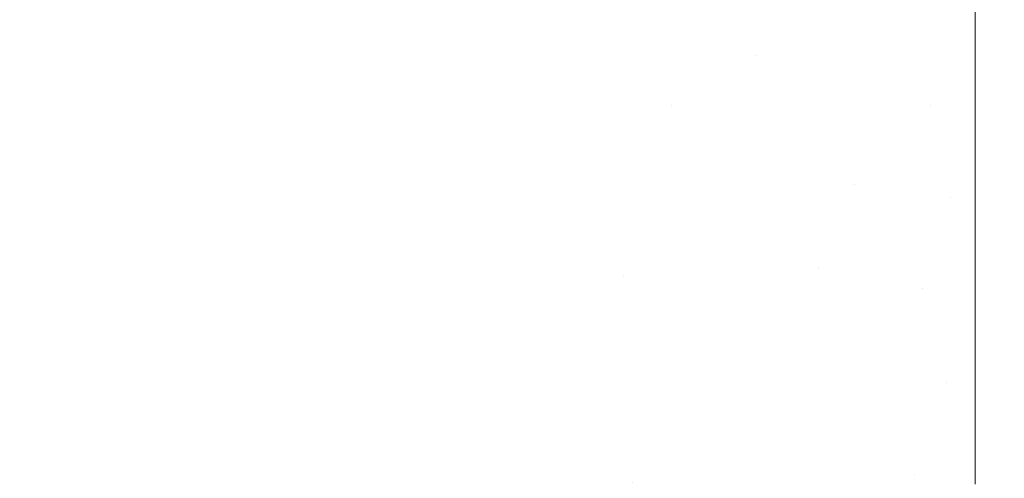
# Model space of a CAD drawing. Header units: centimetres. Extents: x -17.1 to 18.2, y 3.4 to 5.2.
# Tile 31 of 256: x -17.03996 to -17.01971, y 3.47026 to 3.47969. Entities that reach past the tile are written whole.
import ezdxf

# ---------------------------------------------------------------- set-up
doc = ezdxf.new("R2010")
doc.units = ezdxf.units.CM
doc.header["$LTSCALE"] = 2.54
doc.layers.add('Lucido design-1', color=7, linetype='Continuous')

# ---------------------------------------------------------------- blocks, each defined once
blk = doc.blocks.new('Gruppo-4-1')
at = {"color": 7, "linetype": 'Continuous', "lineweight": 9}
for points, invisible_edges in [([(-17.021155, 3.479781, -1872.217632), (-17.020308, 3.478568, -1872.217884), (-17.020308, 3.482847, -1872.217033)], 9), ([(-17.020308, 3.482847, -1872.217033), (-17.020308, 3.478568, -1872.217884), (18.147234, 3.478568, -1872.217884), (18.147234, 3.479745, -1872.21765)], 10), ([(18.147234, 3.482847, -1873.013995), (18.147234, 3.478568, -1873.013144), (-17.020308, 3.478568, -1873.013144), (-17.020308, 3.479745, -1873.013378)], 10), ([(-17.030161, 3.48113, -1872.218486), (-17.030846, 3.481982, -1872.218486), (-17.03167, 3.480556, -1872.218977), (-17.030932, 3.479637, -1872.218977)], 15), ([(-17.030932, 3.479637, -1873.012051), (-17.03167, 3.480556, -1873.012051), (-17.030846, 3.481982, -1873.012543), (-17.030161, 3.48113, -1873.012543)], 15), ([(-17.028015, 3.481161, -1872.218038), (-17.028727, 3.481861, -1872.218038), (-17.029433, 3.480321, -1872.218486), (-17.028662, 3.479563, -1872.218486)], 15), ([(-17.028015, 3.481161, -1873.012991), (-17.028662, 3.479563, -1873.012543), (-17.029433, 3.480321, -1873.012543), (-17.028727, 3.481861, -1873.012991)], 15), ([(-17.033241, 3.480145, -1872.219514), (-17.032502, 3.479116, -1872.219514), (-17.03167, 3.480556, -1872.218977), (-17.032359, 3.481515, -1872.218977)], 15), ([(-17.032359, 3.481515, -1873.012051), (-17.03167, 3.480556, -1873.012051), (-17.032502, 3.479116, -1873.011514), (-17.033241, 3.480145, -1873.011514)], 15), ([(-17.025664, 3.479405, -1872.218038), (-17.02522, 3.481132, -1872.217632), (-17.025969, 3.481611, -1872.217632), (-17.026481, 3.479927, -1872.218038)], 15), ([(-17.026481, 3.479927, -1873.012991), (-17.025969, 3.481611, -1873.013396), (-17.02522, 3.481132, -1873.013396), (-17.025664, 3.479405, -1873.012991)], 15), ([(-17.03996, 3.480167, -1872.222145), (-17.039281, 3.478727, -1872.222145), (-17.038235, 3.479911, -1872.221412), (-17.038877, 3.481272, -1872.221412)], 15), ([(-17.038877, 3.481272, -1873.009616), (-17.038235, 3.479911, -1873.009616), (-17.039281, 3.478727, -1873.008883), (-17.03996, 3.480167, -1873.008883)], 15), ([(-17.036534, 3.479822, -1872.22073), (-17.037196, 3.481088, -1872.22073), (-17.038235, 3.479911, -1872.221412), (-17.037532, 3.478568, -1872.221412)], 15), ([(-17.037532, 3.478568, -1873.009616), (-17.038235, 3.479911, -1873.009616), (-17.037196, 3.481088, -1873.010298), (-17.036534, 3.479822, -1873.010298)], 15), ([(-17.036534, 3.479822, -1872.22073), (-17.035812, 3.47858, -1872.22073), (-17.034866, 3.4799, -1872.220098), (-17.035544, 3.481066, -1872.220098)], 15), ([(-17.035544, 3.481066, -1873.01093), (-17.034866, 3.4799, -1873.01093), (-17.035812, 3.47858, -1873.010298), (-17.036534, 3.479822, -1873.010298)], 15), ([(-17.033241, 3.480145, -1872.219514), (-17.033928, 3.481209, -1872.219514), (-17.034866, 3.4799, -1872.220098), (-17.034132, 3.478763, -1872.220098)], 15), ([(-17.034866, 3.4799, -1873.01093), (-17.033928, 3.481209, -1873.011514), (-17.033241, 3.480145, -1873.011514), (-17.034132, 3.478763, -1873.01093)], 15), ([(-17.030932, 3.479637, -1872.218977), (-17.030147, 3.478765, -1872.218977), (-17.029433, 3.480321, -1872.218486), (-17.030161, 3.48113, -1872.218486)], 15), ([(-17.030161, 3.48113, -1873.012543), (-17.029433, 3.480321, -1873.012543), (-17.030147, 3.478765, -1873.012051), (-17.030932, 3.479637, -1873.012051)], 15), ([(-17.028662, 3.479563, -1872.218486), (-17.02785, 3.478862, -1872.218486), (-17.027266, 3.480515, -1872.218038), (-17.028015, 3.481161, -1872.218038)], 15), ([(-17.027266, 3.480515, -1873.012991), (-17.02785, 3.478862, -1873.012543), (-17.028662, 3.479563, -1873.012543), (-17.028015, 3.481161, -1873.012991)], 15), ([(-17.024819, 3.478953, -1872.218038), (-17.024444, 3.480717, -1872.217632), (-17.02522, 3.481132, -1872.217632), (-17.025664, 3.479405, -1872.218038)], 15), ([(-17.025664, 3.479405, -1873.012991), (-17.02522, 3.481132, -1873.013396), (-17.024835, 3.480916, -1873.013396), (-17.025245, 3.47917, -1873.012991)], 15), ([(-17.025245, 3.47917, -1873.012991), (-17.024835, 3.480916, -1873.013396), (-17.024444, 3.480717, -1873.013396), (-17.024819, 3.478953, -1873.012991)], 15), ([(-17.023948, 3.478575, -1872.218038), (-17.023646, 3.480371, -1872.217632), (-17.024444, 3.480717, -1872.217632), (-17.024819, 3.478953, -1872.218038)], 15), ([(-17.024819, 3.478953, -1873.012991), (-17.024444, 3.480717, -1873.013396), (-17.024048, 3.480535, -1873.013396)], 11), ([(-17.030932, 3.479637, -1872.218977), (-17.03167, 3.480556, -1872.218977), (-17.032502, 3.479116, -1872.219514), (-17.03171, 3.47813, -1872.219514)], 15), ([(-17.03171, 3.47813, -1873.011514), (-17.032502, 3.479116, -1873.011514), (-17.03167, 3.480556, -1873.012051), (-17.030932, 3.479637, -1873.012051)], 15), ([(-17.027266, 3.480515, -1872.218038), (-17.02785, 3.478862, -1872.218486), (-17.026999, 3.478225, -1872.218486), (-17.026481, 3.479927, -1872.218038)], 15), ([(-17.026481, 3.479927, -1873.012991), (-17.026999, 3.478225, -1873.012543), (-17.02785, 3.478862, -1873.012543), (-17.027266, 3.480515, -1873.012991)], 15), ([(-17.024048, 3.480535, -1873.013396), (-17.024728, 3.476954, -1873.012543), (-17.024819, 3.478953, -1873.012991)], 11), ([(-17.024048, 3.480535, -1873.013396), (-17.023646, 3.480371, -1873.013396), (-17.024253, 3.47676, -1873.012543), (-17.024728, 3.476954, -1873.012543)], 15), ([(-17.029315, 3.477948, -1872.218977), (-17.028662, 3.479563, -1872.218486), (-17.029433, 3.480321, -1872.218486), (-17.030147, 3.478765, -1872.218977)], 15), ([(-17.030147, 3.478765, -1873.012051), (-17.029433, 3.480321, -1873.012543), (-17.028662, 3.479563, -1873.012543), (-17.029315, 3.477948, -1873.012051)], 15), ([(-17.023773, 3.476588, -1873.012543), (-17.024253, 3.47676, -1873.012543), (-17.023646, 3.480371, -1873.013396), (-17.023239, 3.480225, -1873.013396)], 15), ([(-17.023056, 3.478278, -1872.218038), (-17.022828, 3.480098, -1872.217632), (-17.023646, 3.480371, -1872.217632), (-17.023948, 3.478575, -1872.218038)], 15), ([(-17.040334, 3.477534, -1872.222932), (-17.039281, 3.478727, -1872.222145), (-17.03996, 3.480167, -1872.222145), (-17.041051, 3.479054, -1872.222932)], 15), ([(-17.03996, 3.480167, -1873.008883), (-17.039281, 3.478727, -1873.008883), (-17.040334, 3.477534, -1873.008096), (-17.041051, 3.479054, -1873.008096)], 15), ([(-17.034132, 3.478763, -1872.220098), (-17.033342, 3.477663, -1872.220098), (-17.032502, 3.479116, -1872.219514), (-17.033241, 3.480145, -1872.219514)], 15), ([(-17.034132, 3.478763, -1873.01093), (-17.033241, 3.480145, -1873.011514), (-17.032502, 3.479116, -1873.011514), (-17.033342, 3.477663, -1873.01093)], 15), ([(-17.023239, 3.480225, -1873.013396), (-17.022828, 3.480098, -1873.013396), (-17.023287, 3.476437, -1873.012543), (-17.023773, 3.476588, -1873.012543)], 15), ([(-17.022797, 3.476309, -1873.012543), (-17.023287, 3.476437, -1873.012543), (-17.022828, 3.480098, -1873.013396), (-17.022414, 3.47999, -1873.013396)], 15), ([(-17.022149, 3.478062, -1872.218038), (-17.021997, 3.479901, -1872.217632), (-17.022828, 3.480098, -1872.217632), (-17.023056, 3.478278, -1872.218038)], 15), ([(-17.037532, 3.478568, -1872.221412), (-17.038235, 3.479911, -1872.221412), (-17.039281, 3.478727, -1872.222145), (-17.038537, 3.477305, -1872.222145)], 15), ([(-17.038537, 3.477305, -1873.008883), (-17.039281, 3.478727, -1873.008883), (-17.038235, 3.479911, -1873.009616), (-17.037532, 3.478568, -1873.009616)], 15), ([(-17.037532, 3.478568, -1872.221412), (-17.036766, 3.477249, -1872.221412), (-17.035812, 3.47858, -1872.22073), (-17.036534, 3.479822, -1872.22073)], 15), ([(-17.036534, 3.479822, -1873.010298), (-17.035812, 3.47858, -1873.010298), (-17.036766, 3.477249, -1873.009616), (-17.037532, 3.478568, -1873.009616)], 15), ([(-17.034132, 3.478763, -1872.220098), (-17.034866, 3.4799, -1872.220098), (-17.035812, 3.47858, -1872.22073), (-17.03503, 3.477369, -1872.22073)], 15), ([(-17.034132, 3.478763, -1873.01093), (-17.03503, 3.477369, -1873.010298), (-17.035812, 3.47858, -1873.010298), (-17.034866, 3.4799, -1873.01093)], 15), ([(-17.026481, 3.479927, -1872.218038), (-17.026999, 3.478225, -1872.218486), (-17.026114, 3.477659, -1872.218486), (-17.025664, 3.479405, -1872.218038)], 15), ([(-17.026561, 3.477933, -1873.012543), (-17.026999, 3.478225, -1873.012543), (-17.026481, 3.479927, -1873.012991), (-17.025664, 3.479405, -1873.012991)], 15), ([(-17.022414, 3.47999, -1873.013396), (-17.021997, 3.479901, -1873.013396), (-17.022304, 3.476204, -1873.012543), (-17.022797, 3.476309, -1873.012543)], 15), ([(-17.021808, 3.476122, -1873.012543), (-17.022304, 3.476204, -1873.012543), (-17.021997, 3.479901, -1873.013396), (-17.021577, 3.479831, -1873.013396)], 15), ([(-17.021232, 3.477932, -1872.218038), (-17.021155, 3.479781, -1872.217632), (-17.021997, 3.479901, -1872.217632), (-17.022149, 3.478062, -1872.218038)], 15), ([(-17.021577, 3.479831, -1873.013396), (-17.021155, 3.479781, -1873.013396), (-17.021309, 3.476063, -1873.012543), (-17.021808, 3.476122, -1873.012543)], 15), ([(-17.03171, 3.47813, -1872.219514), (-17.030867, 3.477194, -1872.219514), (-17.030147, 3.478765, -1872.218977), (-17.030932, 3.479637, -1872.218977)], 15), ([(-17.030932, 3.479637, -1873.012051), (-17.030147, 3.478765, -1873.012051), (-17.030867, 3.477194, -1873.011514), (-17.03171, 3.47813, -1873.011514)], 15), ([(-17.020809, 3.476027, -1873.012543), (-17.021309, 3.476063, -1873.012543), (-17.021155, 3.479781, -1873.013396), (-17.020732, 3.479751, -1873.013396)], 15), ([(-17.020308, 3.478568, -1872.217884), (-17.021155, 3.479781, -1872.217632), (-17.021232, 3.477932, -1872.218038)], 11), ([(-17.020809, 3.476027, -1873.012543), (-17.020732, 3.479751, -1873.013396), (-17.020308, 3.478568, -1873.013144)], 11), ([(-17.020732, 3.479751, -1873.013396), (-17.020308, 3.479745, -1873.013378), (-17.020308, 3.478568, -1873.013144)], 9), ([(-17.02844, 3.477192, -1872.218977), (-17.02785, 3.478862, -1872.218486), (-17.028662, 3.479563, -1872.218486), (-17.029315, 3.477948, -1872.218977)], 15), ([(-17.029315, 3.477948, -1873.012051), (-17.028662, 3.479563, -1873.012543), (-17.02785, 3.478862, -1873.012543), (-17.02844, 3.477192, -1873.012051)], 15), ([(-17.025664, 3.479405, -1873.012991), (-17.026114, 3.477659, -1873.012543), (-17.026561, 3.477933, -1873.012543)], 11), ([(-17.025664, 3.479405, -1872.218038), (-17.026114, 3.477659, -1872.218486), (-17.025197, 3.477169, -1872.218486), (-17.024819, 3.478953, -1872.218038)], 15), ([(-17.025245, 3.47917, -1873.012991), (-17.025659, 3.477404, -1873.012543), (-17.026114, 3.477659, -1873.012543), (-17.025664, 3.479405, -1873.012991)], 15), ([(-17.032496, 3.476609, -1872.220098), (-17.03171, 3.47813, -1872.219514), (-17.032502, 3.479116, -1872.219514), (-17.033342, 3.477663, -1872.220098)], 15), ([(-17.033342, 3.477663, -1873.01093), (-17.032502, 3.479116, -1873.011514), (-17.03171, 3.47813, -1873.011514), (-17.032496, 3.476609, -1873.01093)], 15), ([(-17.024819, 3.478953, -1873.012991), (-17.025197, 3.477169, -1873.012543), (-17.025659, 3.477404, -1873.012543), (-17.025245, 3.47917, -1873.012991)], 15), ([(-17.027523, 3.476506, -1872.218977), (-17.026999, 3.478225, -1872.218486), (-17.02785, 3.478862, -1872.218486), (-17.02844, 3.477192, -1872.218977)], 15), ([(-17.02844, 3.477192, -1873.012051), (-17.02785, 3.478862, -1873.012543), (-17.026999, 3.478225, -1873.012543), (-17.027523, 3.476506, -1873.012051)], 15), ([(-17.024819, 3.478953, -1872.218038), (-17.025197, 3.477169, -1872.218486), (-17.024253, 3.47676, -1872.218486), (-17.023948, 3.478575, -1872.218038)], 15), ([(-17.024728, 3.476954, -1873.012543), (-17.025197, 3.477169, -1873.012543), (-17.024819, 3.478953, -1873.012991)], 11), ([(-17.039549, 3.476033, -1872.222932), (-17.038537, 3.477305, -1872.222145), (-17.039281, 3.478727, -1872.222145), (-17.040334, 3.477534, -1872.222932)], 15), ([(-17.040334, 3.477534, -1873.008096), (-17.039281, 3.478727, -1873.008883), (-17.038537, 3.477305, -1873.008883), (-17.039549, 3.476033, -1873.008096)], 15), ([(-17.03503, 3.477369, -1872.22073), (-17.034189, 3.476198, -1872.22073), (-17.033342, 3.477663, -1872.220098), (-17.034132, 3.478763, -1872.220098)], 15), ([(-17.033342, 3.477663, -1873.01093), (-17.034189, 3.476198, -1873.010298), (-17.03503, 3.477369, -1873.010298), (-17.034132, 3.478763, -1873.01093)], 15), ([(-17.030147, 3.478765, -1872.218977), (-17.030867, 3.477194, -1872.219514), (-17.029975, 3.476317, -1872.219514), (-17.029315, 3.477948, -1872.218977)], 15), ([(-17.029315, 3.477948, -1873.012051), (-17.029975, 3.476317, -1873.011514), (-17.030867, 3.477194, -1873.011514), (-17.030147, 3.478765, -1873.012051)], 15), ([(-17.038537, 3.477305, -1872.222145), (-17.037726, 3.475909, -1872.222145), (-17.036766, 3.477249, -1872.221412), (-17.037532, 3.478568, -1872.221412)], 15), ([(-17.037532, 3.478568, -1873.009616), (-17.036766, 3.477249, -1873.009616), (-17.037726, 3.475909, -1873.008883), (-17.038537, 3.477305, -1873.008883)], 15), ([(-17.035936, 3.475964, -1872.221412), (-17.03503, 3.477369, -1872.22073), (-17.035812, 3.47858, -1872.22073), (-17.036766, 3.477249, -1872.221412)], 15), ([(-17.036766, 3.477249, -1873.009616), (-17.035812, 3.47858, -1873.010298), (-17.03503, 3.477369, -1873.010298), (-17.035936, 3.475964, -1873.009616)], 15), ([(-17.023948, 3.478575, -1872.218038), (-17.024253, 3.47676, -1872.218486), (-17.023287, 3.476437, -1872.218486), (-17.023056, 3.478278, -1872.218038)], 15), ([(-17.021232, 3.477932, -1872.218038), (-17.021309, 3.476063, -1872.218486), (-17.020308, 3.47433, -1872.218921), (-17.020308, 3.478568, -1872.217884)], 11), ([(-17.020308, 3.478568, -1873.013144), (-17.020308, 3.47433, -1873.012107), (-17.020809, 3.476027, -1873.012543)], 10), ([(-17.020308, 3.47433, -1872.218921), (18.147234, 3.47433, -1872.218921), (18.147234, 3.478568, -1872.217884), (-17.020308, 3.478568, -1872.217884)], 5), ([(18.147234, 3.47433, -1873.012107), (-17.020308, 3.47433, -1873.012107), (-17.020308, 3.478568, -1873.013144), (18.147234, 3.478568, -1873.013144)], 5), ([(-17.026568, 3.475895, -1872.218977), (-17.026114, 3.477659, -1872.218486), (-17.026999, 3.478225, -1872.218486), (-17.027523, 3.476506, -1872.218977)], 15), ([(-17.027523, 3.476506, -1873.012051), (-17.026999, 3.478225, -1873.012543), (-17.026561, 3.477933, -1873.012543), (-17.02705, 3.476191, -1873.012051)], 15), ([(-17.023056, 3.478278, -1872.218038), (-17.023287, 3.476437, -1872.218486), (-17.022304, 3.476204, -1872.218486), (-17.022149, 3.478062, -1872.218038)], 15), ([(-17.031595, 3.475609, -1872.220098), (-17.030867, 3.477194, -1872.219514), (-17.03171, 3.47813, -1872.219514), (-17.032496, 3.476609, -1872.220098)], 15), ([(-17.032496, 3.476609, -1873.01093), (-17.03171, 3.47813, -1873.011514), (-17.030867, 3.477194, -1873.011514), (-17.031595, 3.475609, -1873.01093)], 15), ([(-17.022149, 3.478062, -1872.218038), (-17.022304, 3.476204, -1872.218486), (-17.021309, 3.476063, -1872.218486), (-17.021232, 3.477932, -1872.218038)], 15), ([(-17.029315, 3.477948, -1872.218977), (-17.029975, 3.476317, -1872.219514), (-17.029035, 3.475506, -1872.219514), (-17.02844, 3.477192, -1872.218977)], 15), ([(-17.02844, 3.477192, -1873.012051), (-17.029035, 3.475506, -1873.011514), (-17.029975, 3.476317, -1873.011514), (-17.029315, 3.477948, -1873.012051)], 15), ([(-17.02705, 3.476191, -1873.012051), (-17.026561, 3.477933, -1873.012543), (-17.026114, 3.477659, -1873.012543), (-17.026568, 3.475895, -1873.012051)], 15), ([(-17.033342, 3.477663, -1872.220098), (-17.034189, 3.476198, -1872.22073), (-17.033288, 3.475075, -1872.22073), (-17.032496, 3.476609, -1872.220098)], 15), ([(-17.032496, 3.476609, -1873.01093), (-17.033288, 3.475075, -1873.010298), (-17.034189, 3.476198, -1873.010298), (-17.033342, 3.477663, -1873.01093)], 15), ([(-17.025579, 3.475367, -1872.218977), (-17.025197, 3.477169, -1872.218486), (-17.026114, 3.477659, -1872.218486), (-17.026568, 3.475895, -1872.218977)], 15), ([(-17.026568, 3.475895, -1873.012051), (-17.026114, 3.477659, -1873.012543), (-17.025659, 3.477404, -1873.012543), (-17.026078, 3.47562, -1873.012051)], 15), ([(-17.040334, 3.477534, -1872.222932), (-17.041393, 3.476335, -1872.223773), (-17.040566, 3.474755, -1872.223773), (-17.039549, 3.476033, -1872.222932)], 15), ([(-17.039549, 3.476033, -1873.008096), (-17.040566, 3.474755, -1873.007255), (-17.041393, 3.476335, -1873.007255), (-17.040334, 3.477534, -1873.008096)], 15), ([(-17.026078, 3.47562, -1873.012051), (-17.025659, 3.477404, -1873.012543), (-17.025197, 3.477169, -1873.012543), (-17.025579, 3.475367, -1873.012051)], 15), ([(-17.038693, 3.47456, -1872.222932), (-17.037726, 3.475909, -1872.222145), (-17.038537, 3.477305, -1872.222145), (-17.039549, 3.476033, -1872.222932)], 15), ([(-17.039549, 3.476033, -1873.008096), (-17.038537, 3.477305, -1873.008883), (-17.037726, 3.475909, -1873.008883), (-17.038693, 3.47456, -1873.008096)], 15), ([(-17.036766, 3.477249, -1872.221412), (-17.037726, 3.475909, -1872.222145), (-17.036848, 3.474548, -1872.222145), (-17.035936, 3.475964, -1872.221412)], 15), ([(-17.035936, 3.475964, -1873.009616), (-17.036848, 3.474548, -1873.008883), (-17.037726, 3.475909, -1873.008883), (-17.036766, 3.477249, -1873.009616)], 15), ([(-17.035043, 3.47472, -1872.221412), (-17.034189, 3.476198, -1872.22073), (-17.03503, 3.477369, -1872.22073), (-17.035936, 3.475964, -1872.221412)], 15), ([(-17.035936, 3.475964, -1873.009616), (-17.03503, 3.477369, -1873.010298), (-17.034189, 3.476198, -1873.010298), (-17.035043, 3.47472, -1873.009616)], 15), ([(-17.030641, 3.474671, -1872.220098), (-17.029975, 3.476317, -1872.219514), (-17.030867, 3.477194, -1872.219514), (-17.031595, 3.475609, -1872.220098)], 15), ([(-17.031595, 3.475609, -1873.01093), (-17.030867, 3.477194, -1873.011514), (-17.029975, 3.476317, -1873.011514), (-17.030641, 3.474671, -1873.01093)], 15), ([(-17.02844, 3.477192, -1872.218977), (-17.029035, 3.475506, -1872.219514), (-17.028051, 3.474769, -1872.219514), (-17.027523, 3.476506, -1872.218977)], 15), ([(-17.027523, 3.476506, -1873.012051), (-17.028051, 3.474769, -1873.011514), (-17.029035, 3.475506, -1873.011514), (-17.02844, 3.477192, -1873.012051)], 15), ([(-17.024562, 3.474926, -1872.218977), (-17.024253, 3.47676, -1872.218486), (-17.025197, 3.477169, -1872.218486), (-17.025579, 3.475367, -1872.218977)], 15), ([(-17.025579, 3.475367, -1873.012051), (-17.025197, 3.477169, -1873.012543), (-17.024728, 3.476954, -1873.012543), (-17.025074, 3.475135, -1873.012051)], 15), ([(-17.025074, 3.475135, -1873.012051), (-17.024728, 3.476954, -1873.012543), (-17.024253, 3.47676, -1873.012543), (-17.024562, 3.474926, -1873.012051)], 15), ([(-17.032496, 3.476609, -1872.220098), (-17.033288, 3.475075, -1872.22073), (-17.032328, 3.47401, -1872.22073), (-17.031595, 3.475609, -1872.220098)], 15), ([(-17.031595, 3.475609, -1873.01093), (-17.032328, 3.47401, -1873.010298), (-17.033288, 3.475075, -1873.010298), (-17.032496, 3.476609, -1873.01093)], 15), ([(-17.02352, 3.474578, -1872.218977), (-17.023287, 3.476437, -1872.218486), (-17.024253, 3.47676, -1872.218486), (-17.024562, 3.474926, -1872.218977)], 15), ([(-17.024562, 3.474926, -1873.012051), (-17.024253, 3.47676, -1873.012543), (-17.023773, 3.476588, -1873.012543), (-17.024043, 3.47474, -1873.012051)], 15), ([(-17.024043, 3.47474, -1873.012051), (-17.023773, 3.476588, -1873.012543), (-17.023287, 3.476437, -1873.012543), (-17.02352, 3.474578, -1873.012051)], 15), ([(-17.027523, 3.476506, -1872.218977), (-17.028051, 3.474769, -1872.219514), (-17.027026, 3.474114, -1872.219514), (-17.026568, 3.475895, -1872.218977)], 15), ([(-17.02705, 3.476191, -1873.012051), (-17.027544, 3.474431, -1873.011514), (-17.028051, 3.474769, -1873.011514), (-17.027523, 3.476506, -1873.012051)], 15), ([(-17.02246, 3.474326, -1872.218977), (-17.022304, 3.476204, -1872.218486), (-17.023287, 3.476437, -1872.218486), (-17.02352, 3.474578, -1872.218977)], 15), ([(-17.02352, 3.474578, -1873.012051), (-17.023287, 3.476437, -1873.012543), (-17.022797, 3.476309, -1873.012543)], 11), ([(-17.034086, 3.473529, -1872.221412), (-17.033288, 3.475075, -1872.22073), (-17.034189, 3.476198, -1872.22073), (-17.035043, 3.47472, -1872.221412)], 15), ([(-17.035043, 3.47472, -1873.009616), (-17.034189, 3.476198, -1873.010298), (-17.033288, 3.475075, -1873.010298), (-17.034086, 3.473529, -1873.009616)], 15), ([(-17.029636, 3.473804, -1872.220098), (-17.029035, 3.475506, -1872.219514), (-17.029975, 3.476317, -1872.219514), (-17.030641, 3.474671, -1872.220098)], 15), ([(-17.030641, 3.474671, -1873.01093), (-17.029975, 3.476317, -1873.011514), (-17.029035, 3.475506, -1873.011514), (-17.029636, 3.473804, -1873.01093)], 15), ([(-17.026568, 3.475895, -1873.012051), (-17.027026, 3.474114, -1873.011514), (-17.027544, 3.474431, -1873.011514), (-17.02705, 3.476191, -1873.012051)], 15), ([(-17.022797, 3.476309, -1873.012543), (-17.023188, 3.472552, -1873.011514), (-17.02352, 3.474578, -1873.012051)], 11), ([(-17.022797, 3.476309, -1873.012543), (-17.022304, 3.476204, -1873.012543), (-17.022617, 3.47243, -1873.011514), (-17.023188, 3.472552, -1873.011514)], 15), ([(-17.022043, 3.472335, -1873.011514), (-17.022617, 3.47243, -1873.011514), (-17.022304, 3.476204, -1873.012543), (-17.021808, 3.476122, -1873.012543)], 15), ([(-17.021387, 3.474174, -1872.218977), (-17.021309, 3.476063, -1872.218486), (-17.022304, 3.476204, -1872.218486), (-17.02246, 3.474326, -1872.218977)], 15), ([(-17.039549, 3.476033, -1872.222932), (-17.040566, 3.474755, -1872.223773), (-17.039665, 3.473203, -1872.223773), (-17.038693, 3.47456, -1872.222932)], 15), ([(-17.038693, 3.47456, -1873.008096), (-17.039665, 3.473203, -1873.007255), (-17.040566, 3.474755, -1873.007255), (-17.039549, 3.476033, -1873.008096)], 15), ([(-17.021808, 3.476122, -1873.012543), (-17.021309, 3.476063, -1873.012543), (-17.021466, 3.472267, -1873.011514), (-17.022043, 3.472335, -1873.011514)], 15), ([(-17.020888, 3.472226, -1873.011514), (-17.021466, 3.472267, -1873.011514), (-17.021309, 3.476063, -1873.012543), (-17.020809, 3.476027, -1873.012543)], 15), ([(-17.020308, 3.47433, -1872.218921), (-17.021309, 3.476063, -1872.218486), (-17.021387, 3.474174, -1872.218977)], 11), ([(-17.020888, 3.472226, -1873.011514), (-17.020809, 3.476027, -1873.012543), (-17.020308, 3.47433, -1873.012107)], 11), ([(-17.037766, 3.473124, -1872.222932), (-17.036848, 3.474548, -1872.222145), (-17.037726, 3.475909, -1872.222145), (-17.038693, 3.47456, -1872.222932)], 15), ([(-17.038693, 3.47456, -1873.008096), (-17.037726, 3.475909, -1873.008883), (-17.036848, 3.474548, -1873.008883), (-17.037766, 3.473124, -1873.008096)], 15), ([(-17.035936, 3.475964, -1872.221412), (-17.036848, 3.474548, -1872.222145), (-17.035903, 3.473233, -1872.222145), (-17.035043, 3.47472, -1872.221412)], 15), ([(-17.035043, 3.47472, -1873.009616), (-17.035903, 3.473233, -1873.008883), (-17.036848, 3.474548, -1873.008883), (-17.035936, 3.475964, -1873.009616)], 15), ([(-17.026568, 3.475895, -1872.218977), (-17.027026, 3.474114, -1872.219514), (-17.025965, 3.473547, -1872.219514), (-17.025579, 3.475367, -1872.218977)], 15), ([(-17.026078, 3.47562, -1873.012051), (-17.0265, 3.473819, -1873.011514), (-17.027026, 3.474114, -1873.011514), (-17.026568, 3.475895, -1873.012051)], 15), ([(-17.031595, 3.475609, -1872.220098), (-17.032328, 3.47401, -1872.22073), (-17.031312, 3.473011, -1872.22073), (-17.030641, 3.474671, -1872.220098)], 15), ([(-17.030641, 3.474671, -1873.01093), (-17.031312, 3.473011, -1873.010298), (-17.032328, 3.47401, -1873.010298), (-17.031595, 3.475609, -1873.01093)], 15), ([(-17.025579, 3.475367, -1873.012051), (-17.025965, 3.473547, -1873.011514), (-17.0265, 3.473819, -1873.011514), (-17.026078, 3.47562, -1873.012051)], 15), ([(-17.028584, 3.473017, -1872.220098), (-17.028051, 3.474769, -1872.219514), (-17.029035, 3.475506, -1872.219514), (-17.029636, 3.473804, -1872.220098)], 15), ([(-17.029636, 3.473804, -1873.01093), (-17.029035, 3.475506, -1873.011514), (-17.028051, 3.474769, -1873.011514), (-17.028584, 3.473017, -1873.01093)], 15), ([(-17.025579, 3.475367, -1872.218977), (-17.025965, 3.473547, -1872.219514), (-17.024873, 3.473074, -1872.219514), (-17.024562, 3.474926, -1872.218977)], 15), ([(-17.025074, 3.475135, -1873.012051), (-17.025423, 3.473298, -1873.011514), (-17.025965, 3.473547, -1873.011514), (-17.025579, 3.475367, -1873.012051)], 15), ([(-17.033068, 3.472398, -1872.221412), (-17.032328, 3.47401, -1872.22073), (-17.033288, 3.475075, -1872.22073), (-17.034086, 3.473529, -1872.221412)], 15), ([(-17.034086, 3.473529, -1873.009616), (-17.033288, 3.475075, -1873.010298), (-17.032328, 3.47401, -1873.010298), (-17.033068, 3.472398, -1873.009616)], 15), ([(-17.024562, 3.474926, -1873.012051), (-17.024873, 3.473074, -1873.011514), (-17.025423, 3.473298, -1873.011514), (-17.025074, 3.475135, -1873.012051)], 15), ([(-17.027489, 3.472316, -1872.220098), (-17.027026, 3.474114, -1872.219514), (-17.028051, 3.474769, -1872.219514), (-17.028584, 3.473017, -1872.220098)], 15), ([(-17.028584, 3.473017, -1873.01093), (-17.028051, 3.474769, -1873.011514), (-17.027544, 3.474431, -1873.011514)], 11), ([(-17.024562, 3.474926, -1872.218977), (-17.024873, 3.473074, -1872.219514), (-17.023755, 3.4727, -1872.219514), (-17.02352, 3.474578, -1872.218977)], 15), ([(-17.024043, 3.47474, -1873.012051), (-17.024317, 3.472874, -1873.011514), (-17.024873, 3.473074, -1873.011514), (-17.024562, 3.474926, -1873.012051)], 15), ([(-17.040642, 3.47184, -1872.224671), (-17.039665, 3.473203, -1872.223773), (-17.040566, 3.474755, -1872.223773), (-17.041588, 3.47347, -1872.224671)], 15), ([(-17.041588, 3.47347, -1873.006357), (-17.040566, 3.474755, -1873.007255), (-17.039665, 3.473203, -1873.007255), (-17.040642, 3.47184, -1873.006357)], 15), ([(-17.038693, 3.47456, -1872.222932), (-17.039665, 3.473203, -1872.223773), (-17.038689, 3.471692, -1872.223773), (-17.037766, 3.473124, -1872.222932)], 15), ([(-17.037766, 3.473124, -1873.008096), (-17.038689, 3.471692, -1873.007255), (-17.039665, 3.473203, -1873.007255), (-17.038693, 3.47456, -1873.008096)], 15), ([(-17.035043, 3.47472, -1872.221412), (-17.035903, 3.473233, -1872.222145), (-17.03489, 3.471971, -1872.222145), (-17.034086, 3.473529, -1872.221412)], 15), ([(-17.034086, 3.473529, -1873.009616), (-17.03489, 3.471971, -1873.008883), (-17.035903, 3.473233, -1873.008883), (-17.035043, 3.47472, -1873.009616)], 15), ([(-17.030641, 3.474671, -1872.220098), (-17.031312, 3.473011, -1872.22073), (-17.030242, 3.472088, -1872.22073), (-17.029636, 3.473804, -1872.220098)], 15), ([(-17.029636, 3.473804, -1873.01093), (-17.030242, 3.472088, -1873.010298), (-17.031312, 3.473011, -1873.010298), (-17.030641, 3.474671, -1873.01093)], 15), ([(-17.02352, 3.474578, -1873.012051), (-17.023755, 3.4727, -1873.011514), (-17.024317, 3.472874, -1873.011514), (-17.024043, 3.47474, -1873.012051)], 15), ([(-17.02352, 3.474578, -1872.218977), (-17.023755, 3.4727, -1872.219514), (-17.022617, 3.47243, -1872.219514), (-17.02246, 3.474326, -1872.218977)], 15), ([(-17.023188, 3.472552, -1873.011514), (-17.023755, 3.4727, -1873.011514), (-17.02352, 3.474578, -1873.012051)], 11), ([(-17.036768, 3.471735, -1872.222932), (-17.035903, 3.473233, -1872.222145), (-17.036848, 3.474548, -1872.222145), (-17.037766, 3.473124, -1872.222932)], 15), ([(-17.037766, 3.473124, -1873.008096), (-17.036848, 3.474548, -1873.008883), (-17.035903, 3.473233, -1873.008883), (-17.036768, 3.471735, -1873.008096)], 15), ([(-17.027544, 3.474431, -1873.011514), (-17.027026, 3.474114, -1873.011514), (-17.027489, 3.472316, -1873.01093), (-17.028584, 3.473017, -1873.01093)], 15), ([(-17.02246, 3.474326, -1872.218977), (-17.022617, 3.47243, -1872.219514), (-17.021466, 3.472267, -1872.219514), (-17.021387, 3.474174, -1872.218977)], 15), ([(-17.021387, 3.474174, -1872.218977), (-17.021466, 3.472267, -1872.219514), (-17.020308, 3.472219, -1872.219537), (-17.020308, 3.47433, -1872.218921)], 11), ([(-17.020308, 3.47433, -1873.012107), (-17.020308, 3.470141, -1873.010886), (-17.020888, 3.472226, -1873.011514)], 10), ([(18.147234, 3.470141, -1872.220142), (18.147234, 3.47433, -1872.218921), (-17.020308, 3.47433, -1872.218921), (-17.020308, 3.472219, -1872.219537)], 10), ([(-17.020308, 3.470141, -1873.010886), (-17.020308, 3.47433, -1873.012107), (18.147234, 3.47433, -1873.012107), (18.147234, 3.472219, -1873.011491)], 10), ([(-17.031989, 3.471338, -1872.221412), (-17.031312, 3.473011, -1872.22073), (-17.032328, 3.47401, -1872.22073), (-17.033068, 3.472398, -1872.221412)], 15), ([(-17.033068, 3.472398, -1873.009616), (-17.032328, 3.47401, -1873.010298), (-17.031312, 3.473011, -1873.010298), (-17.031989, 3.471338, -1873.009616)], 15), ([(-17.026355, 3.47171, -1872.220098), (-17.025965, 3.473547, -1872.219514), (-17.027026, 3.474114, -1872.219514), (-17.027489, 3.472316, -1872.220098)], 15), ([(-17.027489, 3.472316, -1873.01093), (-17.027026, 3.474114, -1873.011514), (-17.0265, 3.473819, -1873.011514), (-17.026927, 3.472001, -1873.01093)], 15), ([(-17.029636, 3.473804, -1872.220098), (-17.030242, 3.472088, -1872.22073), (-17.029122, 3.471249, -1872.22073), (-17.028584, 3.473017, -1872.220098)], 15), ([(-17.028584, 3.473017, -1873.01093), (-17.029122, 3.471249, -1873.010298), (-17.030242, 3.472088, -1873.010298), (-17.029636, 3.473804, -1873.01093)], 15), ([(-17.026927, 3.472001, -1873.01093), (-17.0265, 3.473819, -1873.011514), (-17.025965, 3.473547, -1873.011514), (-17.026355, 3.47171, -1873.01093)], 15), ([(-17.025188, 3.471204, -1872.220098), (-17.024873, 3.473074, -1872.219514), (-17.025965, 3.473547, -1872.219514), (-17.026355, 3.47171, -1872.220098)], 15), ([(-17.026355, 3.47171, -1873.01093), (-17.025965, 3.473547, -1873.011514), (-17.025423, 3.473298, -1873.011514), (-17.025775, 3.471444, -1873.01093)], 15), ([(-17.034086, 3.473529, -1872.221412), (-17.03489, 3.471971, -1872.222145), (-17.033812, 3.470775, -1872.222145), (-17.033068, 3.472398, -1872.221412)], 15), ([(-17.033068, 3.472398, -1873.009616), (-17.033812, 3.470775, -1873.008883), (-17.03489, 3.471971, -1873.008883), (-17.034086, 3.473529, -1873.009616)], 15), ([(-17.039617, 3.470252, -1872.224671), (-17.038689, 3.471692, -1872.223773), (-17.039665, 3.473203, -1872.223773), (-17.040642, 3.47184, -1872.224671)], 15), ([(-17.040642, 3.47184, -1873.006357), (-17.039665, 3.473203, -1873.007255), (-17.038689, 3.471692, -1873.007255), (-17.039617, 3.470252, -1873.006357)], 15), ([(-17.035699, 3.470404, -1872.222932), (-17.03489, 3.471971, -1872.222145), (-17.035903, 3.473233, -1872.222145), (-17.036768, 3.471735, -1872.222932)], 15), ([(-17.036768, 3.471735, -1873.008096), (-17.035903, 3.473233, -1873.008883), (-17.03489, 3.471971, -1873.008883), (-17.035699, 3.470404, -1873.008096)], 15), ([(-17.025775, 3.471444, -1873.01093), (-17.025423, 3.473298, -1873.011514), (-17.024873, 3.473074, -1873.011514), (-17.025188, 3.471204, -1873.01093)], 15), ([(-17.037766, 3.473124, -1872.222932), (-17.038689, 3.471692, -1872.223773), (-17.037638, 3.470229, -1872.223773), (-17.036768, 3.471735, -1872.222932)], 15), ([(-17.036768, 3.471735, -1873.008096), (-17.037638, 3.470229, -1873.007255), (-17.038689, 3.471692, -1873.007255), (-17.037766, 3.473124, -1873.008096)], 15), ([(-17.030853, 3.470358, -1872.221412), (-17.030242, 3.472088, -1872.22073), (-17.031312, 3.473011, -1872.22073), (-17.031989, 3.471338, -1872.221412)], 15), ([(-17.031989, 3.471338, -1873.009616), (-17.031312, 3.473011, -1873.010298), (-17.030242, 3.472088, -1873.010298), (-17.030853, 3.470358, -1873.009616)], 15), ([(-17.028584, 3.473017, -1872.220098), (-17.029122, 3.471249, -1872.22073), (-17.027956, 3.470503, -1872.22073), (-17.027489, 3.472316, -1872.220098)], 15), ([(-17.027489, 3.472316, -1873.01093), (-17.027956, 3.470503, -1873.010298), (-17.029122, 3.471249, -1873.010298), (-17.028584, 3.473017, -1873.01093)], 15), ([(-17.023993, 3.470805, -1872.220098), (-17.023755, 3.4727, -1872.219514), (-17.024873, 3.473074, -1872.219514), (-17.025188, 3.471204, -1872.220098)], 15), ([(-17.025188, 3.471204, -1873.01093), (-17.024873, 3.473074, -1873.011514), (-17.024317, 3.472874, -1873.011514), (-17.024593, 3.470991, -1873.01093)], 15), ([(-17.024593, 3.470991, -1873.01093), (-17.024317, 3.472874, -1873.011514), (-17.023755, 3.4727, -1873.011514), (-17.023993, 3.470805, -1873.01093)], 15), ([(-17.022777, 3.470516, -1872.220098), (-17.022617, 3.47243, -1872.219514), (-17.023755, 3.4727, -1872.219514), (-17.023993, 3.470805, -1872.220098)], 15), ([(-17.023993, 3.470805, -1873.01093), (-17.023755, 3.4727, -1873.011514), (-17.023188, 3.472552, -1873.011514), (-17.023387, 3.470647, -1873.01093)], 15), ([(-17.023387, 3.470647, -1873.01093), (-17.023188, 3.472552, -1873.011514), (-17.022617, 3.47243, -1873.011514), (-17.022777, 3.470516, -1873.01093)], 15), ([(-17.033068, 3.472398, -1872.221412), (-17.033812, 3.470775, -1872.222145), (-17.032671, 3.469653, -1872.222145), (-17.031989, 3.471338, -1872.221412)], 15), ([(-17.031989, 3.471338, -1873.009616), (-17.032671, 3.469653, -1873.008883), (-17.033812, 3.470775, -1873.008883), (-17.033068, 3.472398, -1873.009616)], 15), ([(-17.021546, 3.470342, -1872.220098), (-17.021466, 3.472267, -1872.219514), (-17.022617, 3.47243, -1872.219514), (-17.022777, 3.470516, -1872.220098)], 15), ([(-17.022777, 3.470516, -1873.01093), (-17.022617, 3.47243, -1873.011514), (-17.022043, 3.472335, -1873.011514), (-17.022163, 3.470415, -1873.01093)], 15), ([(-17.022163, 3.470415, -1873.01093), (-17.022043, 3.472335, -1873.011514), (-17.021466, 3.472267, -1873.011514), (-17.021546, 3.470342, -1873.01093)], 15), ([(-17.027489, 3.472316, -1872.220098), (-17.027956, 3.470503, -1872.22073), (-17.026748, 3.469857, -1872.22073), (-17.026355, 3.47171, -1872.220098)], 15), ([(-17.026927, 3.472001, -1873.01093), (-17.027357, 3.470167, -1873.010298), (-17.027956, 3.470503, -1873.010298), (-17.027489, 3.472316, -1873.01093)], 15), ([(-17.020308, 3.472219, -1872.219537), (-17.021466, 3.472267, -1872.219514), (-17.021546, 3.470342, -1872.220098)], 11), ([(-17.021546, 3.470342, -1873.01093), (-17.021466, 3.472267, -1873.011514), (-17.020888, 3.472226, -1873.011514)], 11), ([(-17.020888, 3.472226, -1873.011514), (-17.020968, 3.468354, -1873.010298), (-17.021546, 3.470342, -1873.01093)], 11), ([(-17.021546, 3.470342, -1872.220098), (-17.020308, 3.470141, -1872.220142), (-17.020308, 3.472219, -1872.219537)], 9), ([(-17.020888, 3.472226, -1873.011514), (-17.020308, 3.470141, -1873.010886), (-17.020968, 3.468354, -1873.010298)], 11), ([(-17.020308, 3.472219, -1872.219537), (-17.020308, 3.470141, -1872.220142), (18.147234, 3.470141, -1872.220142)], 10), ([(18.147234, 3.472219, -1873.011491), (18.147234, 3.470141, -1873.010886), (-17.020308, 3.470141, -1873.010886)], 10), ([(-17.034562, 3.469141, -1872.222932), (-17.033812, 3.470775, -1872.222145), (-17.03489, 3.471971, -1872.222145), (-17.035699, 3.470404, -1872.222932)], 15), ([(-17.035699, 3.470404, -1873.008096), (-17.03489, 3.471971, -1873.008883), (-17.033812, 3.470775, -1873.008883), (-17.034562, 3.469141, -1873.008096)], 15), ([(-17.029664, 3.469468, -1872.221412), (-17.029122, 3.471249, -1872.22073), (-17.030242, 3.472088, -1872.22073), (-17.030853, 3.470358, -1872.221412)], 15), ([(-17.030853, 3.470358, -1873.009616), (-17.030242, 3.472088, -1873.010298), (-17.029122, 3.471249, -1873.010298), (-17.029664, 3.469468, -1873.009616)], 15), ([(-17.026355, 3.47171, -1873.01093), (-17.026748, 3.469857, -1873.010298), (-17.027357, 3.470167, -1873.010298), (-17.026927, 3.472001, -1873.01093)], 15), ([(-17.039617, 3.470252, -1872.224671), (-17.040642, 3.47184, -1872.224671), (-17.041623, 3.470472, -1872.225626), (-17.041096, 3.469633, -1872.225626)], 15), ([(-17.041096, 3.469633, -1873.005402), (-17.041623, 3.470472, -1873.005402), (-17.040642, 3.47184, -1873.006357), (-17.039617, 3.470252, -1873.006357)], 15), ([(-17.036768, 3.471735, -1872.222932), (-17.037638, 3.470229, -1872.223773), (-17.036513, 3.468828, -1872.223773), (-17.035699, 3.470404, -1872.222932)], 15), ([(-17.035699, 3.470404, -1873.008096), (-17.036513, 3.468828, -1873.007255), (-17.037638, 3.470229, -1873.007255), (-17.036768, 3.471735, -1873.008096)], 15), ([(-17.037638, 3.470229, -1872.223773), (-17.038689, 3.471692, -1872.223773), (-17.039617, 3.470252, -1872.224671), (-17.039075, 3.469477, -1872.224671)], 15), ([(-17.039075, 3.469477, -1873.006357), (-17.039617, 3.470252, -1873.006357), (-17.038689, 3.471692, -1873.007255), (-17.037638, 3.470229, -1873.007255)], 15), ([(-17.026355, 3.47171, -1872.220098), (-17.026748, 3.469857, -1872.22073), (-17.025505, 3.469319, -1872.22073), (-17.025188, 3.471204, -1872.220098)], 15), ([(-17.025775, 3.471444, -1873.01093), (-17.02613, 3.469574, -1873.010298), (-17.026748, 3.469857, -1873.010298), (-17.026355, 3.47171, -1873.01093)], 15), ([(-17.031989, 3.471338, -1872.221412), (-17.032671, 3.469653, -1872.222145), (-17.031469, 3.468616, -1872.222145), (-17.030853, 3.470358, -1872.221412)], 15), ([(-17.030853, 3.470358, -1873.009616), (-17.031469, 3.468616, -1873.008883), (-17.032671, 3.469653, -1873.008883), (-17.031989, 3.471338, -1873.009616)], 15), ([(-17.025188, 3.471204, -1873.01093), (-17.025505, 3.469319, -1873.010298), (-17.02613, 3.469574, -1873.010298), (-17.025775, 3.471444, -1873.01093)], 15), ([(-17.028426, 3.468676, -1872.221412), (-17.027956, 3.470503, -1872.22073), (-17.029122, 3.471249, -1872.22073), (-17.029664, 3.469468, -1872.221412)], 15), ([(-17.029664, 3.469468, -1873.009616), (-17.029122, 3.471249, -1873.010298), (-17.027956, 3.470503, -1873.010298), (-17.028426, 3.468676, -1873.009616)], 15), ([(-17.025188, 3.471204, -1872.220098), (-17.025505, 3.469319, -1872.22073), (-17.024232, 3.468894, -1872.22073), (-17.023993, 3.470805, -1872.220098)], 15), ([(-17.024593, 3.470991, -1873.01093), (-17.024872, 3.469092, -1873.010298), (-17.025505, 3.469319, -1873.010298), (-17.025188, 3.471204, -1873.01093)], 15), ([(-17.023993, 3.470805, -1873.01093), (-17.024232, 3.468894, -1873.010298), (-17.024872, 3.469092, -1873.010298), (-17.024593, 3.470991, -1873.01093)], 15), ([(-17.032671, 3.469653, -1872.222145), (-17.033812, 3.470775, -1872.222145), (-17.034562, 3.469141, -1872.222932), (-17.033968, 3.468538, -1872.222932)], 15), ([(-17.033968, 3.468538, -1873.008096), (-17.034562, 3.469141, -1873.008096), (-17.033812, 3.470775, -1873.008883), (-17.032671, 3.469653, -1873.008883)], 15), ([(-17.023993, 3.470805, -1872.220098), (-17.024232, 3.468894, -1872.22073), (-17.022937, 3.468586, -1872.22073), (-17.022777, 3.470516, -1872.220098)], 15), ([(-17.023387, 3.470647, -1873.01093), (-17.023587, 3.468725, -1873.010298), (-17.024232, 3.468894, -1873.010298), (-17.023993, 3.470805, -1873.01093)], 15), ([(-17.022777, 3.470516, -1873.01093), (-17.022937, 3.468586, -1873.010298), (-17.023587, 3.468725, -1873.010298), (-17.023387, 3.470647, -1873.01093)], 15), ([(-17.022777, 3.470516, -1872.220098), (-17.022937, 3.468586, -1872.22073), (-17.021627, 3.4684, -1872.22073), (-17.021546, 3.470342, -1872.220098)], 15), ([(-17.022163, 3.470415, -1873.01093), (-17.022283, 3.468478, -1873.010298), (-17.022937, 3.468586, -1873.010298), (-17.022777, 3.470516, -1873.01093)], 15), ([(-17.034562, 3.469141, -1872.222932), (-17.035699, 3.470404, -1872.222932), (-17.036513, 3.468828, -1872.223773), (-17.035923, 3.468153, -1872.223773)], 15), ([(-17.035923, 3.468153, -1873.007255), (-17.036513, 3.468828, -1873.007255), (-17.035699, 3.470404, -1873.008096), (-17.034562, 3.469141, -1873.008096)], 15), ([(-17.030853, 3.470358, -1872.221412), (-17.031469, 3.468616, -1872.222145), (-17.03021, 3.467674, -1872.222145), (-17.029664, 3.469468, -1872.221412)], 15), ([(-17.029664, 3.469468, -1873.009616), (-17.03021, 3.467674, -1873.008883), (-17.031469, 3.468616, -1873.008883), (-17.030853, 3.470358, -1873.009616)], 15), ([(-17.027144, 3.46799, -1872.221412), (-17.026748, 3.469857, -1872.22073), (-17.027956, 3.470503, -1872.22073), (-17.028426, 3.468676, -1872.221412)], 15), ([(-17.028426, 3.468676, -1873.009616), (-17.027956, 3.470503, -1873.010298), (-17.027357, 3.470167, -1873.010298)], 11), ([(-17.021546, 3.470342, -1873.01093), (-17.021627, 3.4684, -1873.010298), (-17.022283, 3.468478, -1873.010298), (-17.022163, 3.470415, -1873.01093)], 15), ([(-17.021546, 3.470342, -1872.220098), (-17.021627, 3.4684, -1872.22073), (-17.020308, 3.470141, -1872.220142)], 11), ([(-17.020968, 3.468354, -1873.010298), (-17.021627, 3.4684, -1873.010298), (-17.021546, 3.470342, -1873.01093)], 11)]:
    blk.add_3dface(points, dxfattribs=dict(at, invisible_edges=invisible_edges))
blk = doc.blocks.new('Gruppo-5-1')
at = {"color": 7}
blk.add_blockref('Gruppo-4-1', (0, 0), dxfattribs=at)

msp = doc.modelspace()

# ---------------------------------------------------------------- block references
at = {"layer": 'Lucido design-1', "color": 7}
msp.add_blockref('Gruppo-5-1', (0, 0), dxfattribs=at)

doc.saveas('drawing.dxf')
